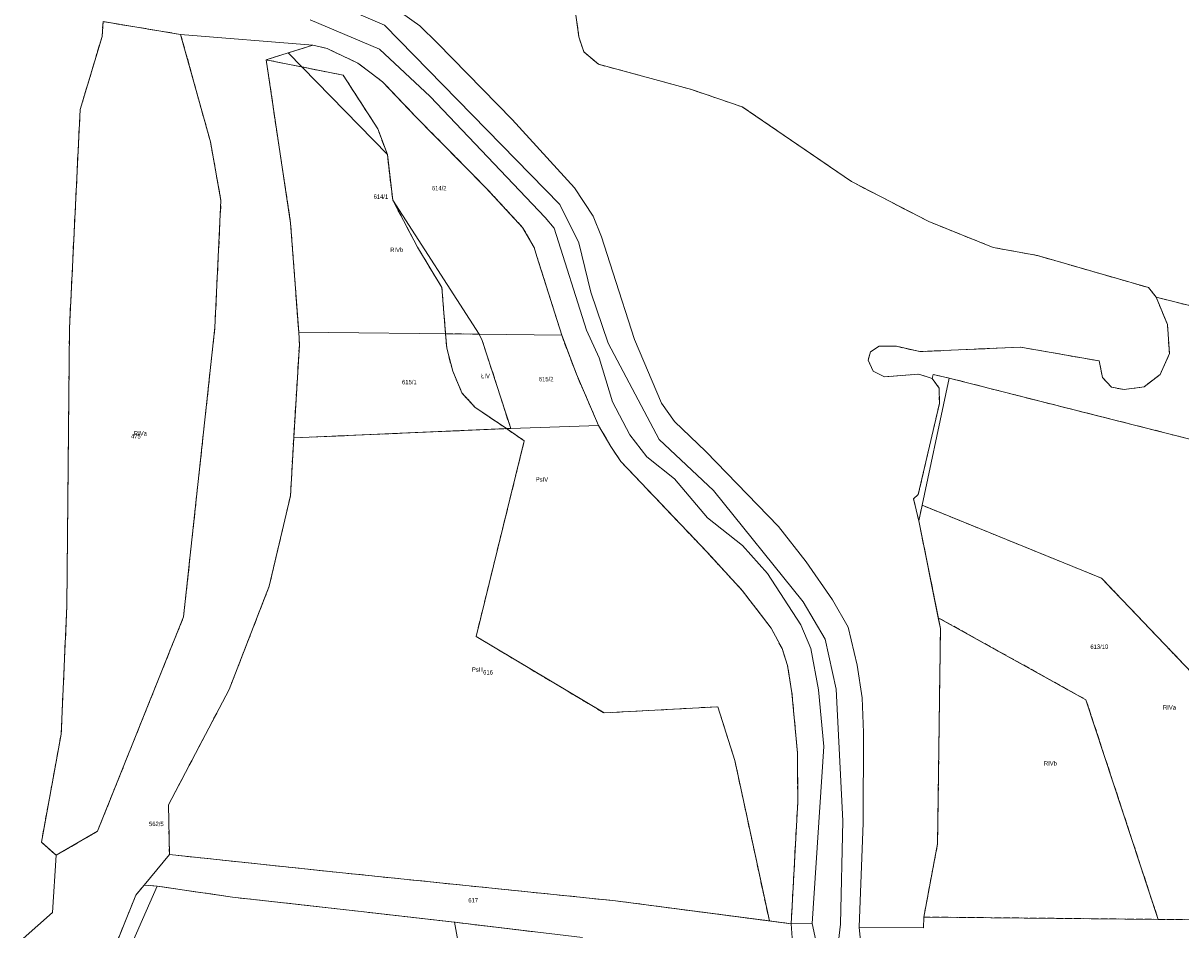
# Model space of a CAD drawing. Header units: metres. Extents: x 7496145 to 7500200, y 5498500 to 5502080.
# Tile 94 of 202: x 7498315 to 7498707, y 5500505 to 5500812. Entities that reach past the tile are written whole.
import ezdxf
from ezdxf.enums import TextEntityAlignment as Align

# ---------------------------------------------------------------- set-up
doc = ezdxf.new("R2010")
doc.units = ezdxf.units.M
doc.header["$MEASUREMENT"] = 0
for name, pattern in [('2.25_0.75', [3, 2.25, -0.75]), ('219-1000', [0]), ('egug-1000', [0])]:
    doc.linetypes.add(name, pattern=pattern)
for name, color, linetype in [('209-oznaczenie konturu klasyfikacyjnego', 7, 'CONTINUOUS'), ('211-numer działki ewidencyjnej', 7, 'CONTINUOUS'), ('217-kontur klasyfikacyjny', 7, 'CONTINUOUS'), ('218-kontur użytku gruntowego', 7, 'CONTINUOUS'), ('219-działka ewidencyjna', 7, 'CONTINUOUS')]:
    doc.layers.add(name, color=color, linetype=linetype)
doc.styles.get("Standard").update_dxf_attribs({"font": 'Working1250', "width": 0.75})

msp = doc.modelspace()

# ---------------------------------------------------------------- linework, layer by layer
at = {"layer": '217-kontur klasyfikacyjny', "color": 3, "linetype": '2.25_0.75', "lineweight": 18, "flags": 128}
for points in [[(7498501.58, 5500821.62), (7498503.46, 5500807.68)], [(7498342.23, 5500812.79), (7498341.89, 5500807.77)], [(7498368.51, 5500808.46), (7498342.23, 5500812.79)], [(7498341.89, 5500807.77), (7498334.45, 5500782.96)], [(7498378.61, 5500772.09), (7498368.51, 5500808.46)], [(7498503.46, 5500807.68), (7498505.18, 5500802.61)], [(7498413.31, 5500804.86), (7498404.92, 5500802.2)], [(7498418.13, 5500803.67), (7498413.31, 5500804.86)], [(7498428.57, 5500798.76), (7498418.13, 5500803.67)], [(7498505.18, 5500802.61), (7498510.14, 5500798.33)], [(7498404.92, 5500802.2), (7498397.48, 5500799.86)], [(7498397.48, 5500799.86), (7498405.78, 5500744.48)], [(7498423.62, 5500794.63), (7498397.48, 5500799.86)], [(7498433.13, 5500795.37), (7498428.57, 5500798.76)], [(7498435.35, 5500776.44), (7498423.62, 5500794.63)], [(7498436.97, 5500792.39), (7498433.13, 5500795.37)], [(7498510.14, 5500798.33), (7498541.68, 5500789.78)], [(7498448.1, 5500780.67), (7498436.97, 5500792.39)], [(7498541.68, 5500789.78), (7498558.87, 5500783.88)], [(7498334.45, 5500782.96), (7498330.82, 5500708.84)], [(7498558.87, 5500783.88), (7498595.9, 5500758.56)], [(7498472, 5500756.48), (7498448.1, 5500780.67)], [(7498438.58, 5500767.72), (7498435.35, 5500776.44)], [(7498382.18, 5500752.19), (7498378.61, 5500772.09)], [(7498440.39, 5500752.25), (7498438.58, 5500767.72)], [(7498484.41, 5500743.01), (7498472, 5500756.48)], [(7498595.9, 5500758.56), (7498622.11, 5500744.98)], [(7498380.11, 5500709.13), (7498382.18, 5500752.19)], [(7498448.8, 5500736.31), (7498440.39, 5500752.25)], [(7498405.78, 5500744.48), (7498408.52, 5500707.54)], [(7498622.11, 5500744.98), (7498643.86, 5500736.23)], [(7498488.36, 5500736.2), (7498484.41, 5500743.01)], [(7498457.06, 5500722.62), (7498448.8, 5500736.31)], [(7498489.23, 5500733.22), (7498488.36, 5500736.2)], [(7498643.86, 5500736.23), (7498658.91, 5500733.49)], [(7498497.66, 5500706.46), (7498489.23, 5500733.22)], [(7498658.91, 5500733.49), (7498696.57, 5500722.61)], [(7498458.3, 5500706.99), (7498457.06, 5500722.62)], [(7498696.57, 5500722.61), (7498699.14, 5500719.35)], [(7498699.14, 5500719.35), (7498808.69, 5500692.04)], [(7498699.14, 5500719.35), (7498702.94, 5500710.07)], [(7498330.82, 5500708.84), (7498329.95, 5500614.6)], [(7498369.51, 5500611.02), (7498380.11, 5500709.13)], [(7498702.94, 5500710.07), (7498703.62, 5500700.24)], [(7498408.52, 5500707.54), (7498408.76, 5500703.24)], [(7498458.3, 5500706.99), (7498458.69, 5500702.1)], [(7498469.71, 5500706.83), (7498458.3, 5500706.99)], [(7498470.72, 5500704.74), (7498469.71, 5500706.83)], [(7498480.38, 5500674.86), (7498470.72, 5500704.74)], [(7498502.63, 5500693.29), (7498497.66, 5500706.46)], [(7498408.76, 5500703.24), (7498406.82, 5500671.67)], [(7498458.69, 5500702.1), (7498460.74, 5500694.24)], [(7498602.33, 5500700.79), (7498601.47, 5500697.97)], [(7498605.23, 5500702.75), (7498602.33, 5500700.79)], [(7498611.08, 5500702.71), (7498605.23, 5500702.75)], [(7498619.03, 5500700.91), (7498611.08, 5500702.71)], [(7498653.14, 5500702.45), (7498619.03, 5500700.91)], [(7498679.8, 5500697.76), (7498653.14, 5500702.45)], [(7498601.47, 5500697.97), (7498603.27, 5500694.29)], [(7498680.97, 5500692.09), (7498679.8, 5500697.76)], [(7498703.62, 5500700.24), (7498700.46, 5500693.15)], [(7498460.74, 5500694.24), (7498463.82, 5500686.97)], [(7498510.13, 5500675.92), (7498502.63, 5500693.29)], [(7498603.27, 5500694.29), (7498607.11, 5500692.41)], [(7498607.11, 5500692.41), (7498618.66, 5500693.26)], [(7498618.66, 5500693.26), (7498623.19, 5500691.81)], [(7498623.19, 5500691.81), (7498623.54, 5500693.19)], [(7498623.54, 5500693.19), (7498628.95, 5500691.93)], [(7498700.46, 5500693.15), (7498695.02, 5500689)], [(7498623.19, 5500691.81), (7498625.58, 5500688.56)], [(7498625.58, 5500688.56), (7498625.67, 5500683.35)], [(7498628.95, 5500691.93), (7498735, 5500665.04)], [(7498684.02, 5500688.84), (7498680.97, 5500692.09)], [(7498688.24, 5500688.03), (7498684.02, 5500688.84)], [(7498695.02, 5500689), (7498688.24, 5500688.03)], [(7498463.82, 5500686.97), (7498468.2, 5500682.13)], [(7498468.2, 5500682.13), (7498478.95, 5500674.8)], [(7498625.67, 5500683.35), (7498618.49, 5500652.49)], [(7498406.82, 5500671.67), (7498478.95, 5500674.8)], [(7498478.95, 5500674.8), (7498480.38, 5500674.86)], [(7498478.95, 5500674.8), (7498484.98, 5500670.69)], [(7498514.3, 5500668.72), (7498510.13, 5500675.92)], [(7498406.82, 5500671.67), (7498405.73, 5500652.06)], [(7498484.98, 5500670.69), (7498468.63, 5500604.33)], [(7498517.69, 5500663.67), (7498514.3, 5500668.72)], [(7498547.06, 5500632.78), (7498517.69, 5500663.67)], [(7498405.73, 5500652.06), (7498398.54, 5500621.39)], [(7498618.49, 5500652.49), (7498616.91, 5500651.06)], [(7498616.91, 5500651.06), (7498618.68, 5500643.51)], [(7498618.68, 5500643.51), (7498619.81, 5500648.83)], [(7498619.81, 5500648.83), (7498680.6, 5500624.12)], [(7498618.68, 5500643.51), (7498625.29, 5500610.7)], [(7498558.96, 5500619.81), (7498547.06, 5500632.78)], [(7498680.6, 5500624.12), (7498782.21, 5500517.64)], [(7498398.54, 5500621.39), (7498384.94, 5500586.32)], [(7498568.64, 5500607.13), (7498558.96, 5500619.81)], [(7498329.95, 5500614.6), (7498328.03, 5500571.27)], [(7498340.33, 5500538.28), (7498369.51, 5500611.02)], [(7498625.29, 5500610.7), (7498675.34, 5500582.9)], [(7498625.29, 5500610.7), (7498626.02, 5500607.09)], [(7498572.33, 5500600.26), (7498568.64, 5500607.13)], [(7498626.02, 5500607.09), (7498625.05, 5500534.02)], [(7498468.63, 5500604.33), (7498512, 5500578.42)], [(7498574.21, 5500594.52), (7498572.33, 5500600.26)], [(7498575.7, 5500585.2), (7498574.21, 5500594.52)], [(7498384.94, 5500586.32), (7498364.41, 5500547.29)], [(7498577.56, 5500564.85), (7498575.7, 5500585.2)], [(7498675.34, 5500582.9), (7498699.82, 5500508.43)], [(7498512, 5500578.42), (7498550.56, 5500580.51)], [(7498550.56, 5500580.51), (7498556.33, 5500562.24)], [(7498328.03, 5500571.27), (7498321.32, 5500534.66)], [(7498577.65, 5500548.35), (7498577.56, 5500564.85)], [(7498556.33, 5500562.24), (7498568.04, 5500507.91)], [(7498575.43, 5500506.95), (7498577.65, 5500548.35)], [(7498364.41, 5500547.29), (7498364.7, 5500530.41)], [(7498326.32, 5500530.15), (7498340.33, 5500538.28)], [(7498321.32, 5500534.66), (7498326.32, 5500530.15)], [(7498625.05, 5500534.02), (7498620.34, 5500509.23)], [(7498364.7, 5500530.41), (7498422.24, 5500524.32)], [(7498422.24, 5500524.32), (7498515.91, 5500514.71)], [(7498356.11, 5500520.08), (7498353.32, 5500516.67)], [(7498360.58, 5500519.71), (7498356.11, 5500520.08)], [(7498353.32, 5500516.67), (7498332.98, 5500466.02)], [(7498386.11, 5500515.96), (7498360.58, 5500519.71)], [(7498429.7, 5500511.09), (7498386.11, 5500515.96)], [(7498515.91, 5500514.71), (7498568.04, 5500507.91)], [(7498461.28, 5500507.46), (7498429.7, 5500511.09)], [(7498620.34, 5500509.23), (7498699.82, 5500508.43)], [(7498699.82, 5500508.43), (7498711.78, 5500508.31)], [(7498488.37, 5500504.21), (7498461.28, 5500507.46)], [(7498568.04, 5500507.91), (7498575.43, 5500506.95)]]:
    msp.add_lwpolyline(points, dxfattribs=at)
at = {"layer": '218-kontur użytku gruntowego', "color": 3, "linetype": 'egug-1000', "lineweight": 18, "flags": 128}
for points in [[(7498501.58, 5500821.62), (7498503.46, 5500807.68)], [(7498437.66, 5500811.62), (7498424.98, 5500817.04)], [(7498342.23, 5500812.79), (7498341.89, 5500807.77)], [(7498368.51, 5500808.46), (7498342.23, 5500812.79)], [(7498412.37, 5500813.36), (7498435.87, 5500803.42)], [(7498497.04, 5500750.75), (7498437.66, 5500811.62)], [(7498341.89, 5500807.77), (7498334.45, 5500782.96)], [(7498378.61, 5500772.09), (7498368.51, 5500808.46)], [(7498368.51, 5500808.46), (7498413.31, 5500804.86)], [(7498503.46, 5500807.68), (7498505.18, 5500802.61)], [(7498413.31, 5500804.86), (7498404.92, 5500802.2)], [(7498418.13, 5500803.67), (7498413.31, 5500804.86)], [(7498428.57, 5500798.76), (7498418.13, 5500803.67)], [(7498435.87, 5500803.42), (7498453.04, 5500787.42)], [(7498505.18, 5500802.61), (7498510.14, 5500798.33)], [(7498404.92, 5500802.2), (7498397.48, 5500799.86)], [(7498397.48, 5500799.86), (7498423.62, 5500794.63)], [(7498397.48, 5500799.86), (7498405.78, 5500744.48)], [(7498433.13, 5500795.37), (7498428.57, 5500798.76)], [(7498423.62, 5500794.63), (7498435.35, 5500776.44)], [(7498436.97, 5500792.39), (7498433.13, 5500795.37)], [(7498510.14, 5500798.33), (7498541.68, 5500789.78)], [(7498448.1, 5500780.67), (7498436.97, 5500792.39)], [(7498453.04, 5500787.42), (7498492.11, 5500746.42)], [(7498541.68, 5500789.78), (7498558.87, 5500783.88)], [(7498334.45, 5500782.96), (7498330.82, 5500708.84)], [(7498558.87, 5500783.88), (7498595.9, 5500758.56)], [(7498472, 5500756.48), (7498448.1, 5500780.67)], [(7498435.35, 5500776.44), (7498438.58, 5500767.72)], [(7498382.18, 5500752.19), (7498378.61, 5500772.09)], [(7498438.58, 5500767.72), (7498440.39, 5500752.25)], [(7498484.41, 5500743.01), (7498472, 5500756.48)], [(7498595.9, 5500758.56), (7498622.11, 5500744.98)], [(7498380.11, 5500709.13), (7498382.18, 5500752.19)], [(7498440.39, 5500752.25), (7498448.8, 5500736.31)], [(7498503.45, 5500737.77), (7498497.04, 5500750.75)], [(7498405.78, 5500744.48), (7498408.52, 5500707.54)], [(7498492.11, 5500746.42), (7498495.1, 5500742.76)], [(7498622.11, 5500744.98), (7498643.86, 5500736.23)], [(7498488.36, 5500736.2), (7498484.41, 5500743.01)], [(7498495.1, 5500742.76), (7498506.1, 5500708.15)], [(7498448.8, 5500736.31), (7498457.06, 5500722.62)], [(7498489.23, 5500733.22), (7498488.36, 5500736.2)], [(7498507.54, 5500721.03), (7498503.45, 5500737.77)], [(7498643.86, 5500736.23), (7498658.91, 5500733.49)], [(7498497.66, 5500706.46), (7498489.23, 5500733.22)], [(7498658.91, 5500733.49), (7498696.57, 5500722.61)], [(7498457.06, 5500722.62), (7498458.3, 5500706.99)], [(7498513.42, 5500703.73), (7498507.54, 5500721.03)], [(7498696.57, 5500722.61), (7498699.14, 5500719.35)], [(7498808.69, 5500692.04), (7498699.14, 5500719.35)], [(7498699.14, 5500719.35), (7498702.94, 5500710.07)], [(7498330.82, 5500708.84), (7498329.95, 5500614.6)], [(7498369.51, 5500611.02), (7498380.11, 5500709.13)], [(7498702.94, 5500710.07), (7498703.62, 5500700.24)], [(7498408.52, 5500707.54), (7498408.76, 5500703.24)], [(7498458.3, 5500706.99), (7498458.69, 5500702.1)], [(7498469.71, 5500706.83), (7498458.3, 5500706.99)], [(7498470.72, 5500704.74), (7498469.71, 5500706.83)], [(7498480.38, 5500674.86), (7498470.72, 5500704.74)], [(7498502.63, 5500693.29), (7498497.66, 5500706.46)], [(7498506.1, 5500708.15), (7498510.35, 5500698.83)], [(7498408.76, 5500703.24), (7498406.82, 5500671.67)], [(7498458.69, 5500702.1), (7498460.74, 5500694.24)], [(7498530.71, 5500671.14), (7498513.42, 5500703.73)], [(7498602.33, 5500700.79), (7498601.47, 5500697.97)], [(7498605.23, 5500702.75), (7498602.33, 5500700.79)], [(7498611.08, 5500702.71), (7498605.23, 5500702.75)], [(7498619.03, 5500700.91), (7498611.08, 5500702.71)], [(7498653.14, 5500702.45), (7498619.03, 5500700.91)], [(7498679.8, 5500697.76), (7498653.14, 5500702.45)], [(7498510.35, 5500698.83), (7498514.88, 5500683.92)], [(7498601.47, 5500697.97), (7498603.27, 5500694.29)], [(7498680.97, 5500692.09), (7498679.8, 5500697.76)], [(7498703.62, 5500700.24), (7498700.46, 5500693.15)], [(7498460.74, 5500694.24), (7498463.82, 5500686.97)], [(7498510.13, 5500675.92), (7498502.63, 5500693.29)], [(7498603.27, 5500694.29), (7498607.11, 5500692.41)], [(7498607.11, 5500692.41), (7498618.66, 5500693.26)], [(7498618.66, 5500693.26), (7498623.19, 5500691.81)], [(7498623.19, 5500691.81), (7498623.54, 5500693.19)], [(7498623.54, 5500693.19), (7498628.95, 5500691.93)], [(7498700.46, 5500693.15), (7498695.02, 5500689)], [(7498623.19, 5500691.81), (7498625.58, 5500688.56)], [(7498625.58, 5500688.56), (7498625.67, 5500683.35)], [(7498628.95, 5500691.93), (7498735, 5500665.04)], [(7498684.02, 5500688.84), (7498680.97, 5500692.09)], [(7498688.24, 5500688.03), (7498684.02, 5500688.84)], [(7498695.02, 5500689), (7498688.24, 5500688.03)], [(7498463.82, 5500686.97), (7498468.2, 5500682.13)], [(7498468.2, 5500682.13), (7498478.95, 5500674.8)], [(7498514.88, 5500683.92), (7498520.7, 5500672.71)], [(7498625.67, 5500683.35), (7498618.49, 5500652.49)], [(7498406.82, 5500671.67), (7498478.95, 5500674.8)], [(7498478.95, 5500674.8), (7498480.38, 5500674.86)], [(7498478.95, 5500674.8), (7498484.98, 5500670.69)], [(7498514.3, 5500668.72), (7498510.13, 5500675.92)], [(7498406.82, 5500671.67), (7498405.73, 5500652.06)], [(7498484.98, 5500670.69), (7498468.63, 5500604.33)], [(7498520.7, 5500672.71), (7498526.52, 5500665.27)], [(7498549.16, 5500653.79), (7498530.71, 5500671.14)], [(7498517.69, 5500663.67), (7498514.3, 5500668.72)], [(7498526.52, 5500665.27), (7498535.85, 5500657.84)], [(7498547.06, 5500632.78), (7498517.69, 5500663.67)], [(7498535.85, 5500657.84), (7498547.06, 5500644.52)], [(7498579.49, 5500616.1), (7498549.16, 5500653.79)], [(7498405.73, 5500652.06), (7498398.54, 5500621.39)], [(7498618.49, 5500652.49), (7498616.91, 5500651.06)], [(7498616.91, 5500651.06), (7498618.68, 5500643.51)], [(7498619.81, 5500648.83), (7498618.68, 5500643.51)], [(7498680.6, 5500624.12), (7498619.81, 5500648.83)], [(7498547.06, 5500644.52), (7498558.93, 5500635.2)], [(7498618.68, 5500643.51), (7498625.29, 5500610.7)], [(7498558.93, 5500635.2), (7498567.44, 5500625.66)], [(7498558.96, 5500619.81), (7498547.06, 5500632.78)], [(7498567.44, 5500625.66), (7498578.75, 5500608.34)], [(7498782.21, 5500517.64), (7498680.6, 5500624.12)], [(7498398.54, 5500621.39), (7498384.94, 5500586.32)], [(7498568.64, 5500607.13), (7498558.96, 5500619.81)], [(7498329.95, 5500614.6), (7498328.03, 5500571.27)], [(7498586.99, 5500603.4), (7498579.49, 5500616.1)], [(7498340.33, 5500538.28), (7498369.51, 5500611.02)], [(7498625.29, 5500610.7), (7498675.34, 5500582.9)], [(7498625.29, 5500610.7), (7498626.02, 5500607.09)], [(7498572.33, 5500600.26), (7498568.64, 5500607.13)], [(7498578.75, 5500608.34), (7498582.14, 5500600.28)], [(7498626.02, 5500607.09), (7498625.05, 5500534.02)], [(7498468.63, 5500604.33), (7498512, 5500578.42)], [(7498590.71, 5500586.51), (7498586.99, 5500603.4)], [(7498574.21, 5500594.52), (7498572.33, 5500600.26)], [(7498582.14, 5500600.28), (7498584.71, 5500586.23)], [(7498575.7, 5500585.2), (7498574.21, 5500594.52)], [(7498384.94, 5500586.32), (7498364.41, 5500547.29)], [(7498577.56, 5500564.85), (7498575.7, 5500585.2)], [(7498584.71, 5500586.23), (7498586.47, 5500567.01)], [(7498592.91, 5500541.81), (7498590.71, 5500586.51)], [(7498675.34, 5500582.9), (7498699.82, 5500508.43)], [(7498512, 5500578.42), (7498550.56, 5500580.51)], [(7498550.56, 5500580.51), (7498556.33, 5500562.24)], [(7498328.03, 5500571.27), (7498321.32, 5500534.66)], [(7498586.47, 5500567.01), (7498582.53, 5500507.05)], [(7498577.65, 5500548.35), (7498577.56, 5500564.85)], [(7498556.33, 5500562.24), (7498568.04, 5500507.91)], [(7498575.43, 5500506.95), (7498577.65, 5500548.35)], [(7498364.41, 5500547.29), (7498364.7, 5500530.41)], [(7498592.16, 5500506.77), (7498592.91, 5500541.81)], [(7498326.32, 5500530.15), (7498340.33, 5500538.28)], [(7498321.32, 5500534.66), (7498326.32, 5500530.15)], [(7498625.05, 5500534.02), (7498620.34, 5500509.23)], [(7498326.32, 5500530.15), (7498325.13, 5500510.77)], [(7498364.7, 5500530.41), (7498356.11, 5500520.08)], [(7498364.7, 5500530.41), (7498422.24, 5500524.32)], [(7498422.24, 5500524.32), (7498515.91, 5500514.71)], [(7498356.11, 5500520.08), (7498353.32, 5500516.67)], [(7498356.11, 5500520.08), (7498360.58, 5500519.71)], [(7498353.32, 5500516.67), (7498332.98, 5500466.02)], [(7498360.58, 5500519.71), (7498386.11, 5500515.96)], [(7498386.11, 5500515.96), (7498429.7, 5500511.09)], [(7498515.91, 5500514.71), (7498568.04, 5500507.91)], [(7498325.13, 5500510.77), (7498315.14, 5500501.93)], [(7498429.7, 5500511.09), (7498461.28, 5500507.46)], [(7498620.29, 5500505.54), (7498620.34, 5500509.23)], [(7498620.34, 5500509.23), (7498699.82, 5500508.43)], [(7498699.82, 5500508.43), (7498711.78, 5500508.31)], [(7498461.28, 5500507.46), (7498488.37, 5500504.21)], [(7498568.04, 5500507.91), (7498575.43, 5500506.95)], [(7498582.53, 5500507.05), (7498575.43, 5500506.95)], [(7498575.43, 5500506.95), (7498576.14, 5500497.4)], [(7498587.38, 5500484.48), (7498582.53, 5500507.05)], [(7498590.91, 5500496.21), (7498592.16, 5500506.77)], [(7498599.34, 5500496.49), (7498598.44, 5500505.82)], [(7498598.44, 5500505.82), (7498620.29, 5500505.54)]]:
    msp.add_lwpolyline(points, dxfattribs=at)
at = {"layer": '219-działka ewidencyjna', "color": 3, "linetype": '219-1000', "lineweight": 18, "flags": 128}
for points in [[(7498437.12, 5500820.34), (7498449.59, 5500811.36)], [(7498341.89, 5500807.77), (7498342.23, 5500812.79)], [(7498342.23, 5500812.79), (7498368.51, 5500808.46)], [(7498455.58, 5500805.53), (7498449.59, 5500811.36)], [(7498334.45, 5500782.96), (7498341.89, 5500807.77)], [(7498368.51, 5500808.46), (7498378.61, 5500772.09)], [(7498368.51, 5500808.46), (7498413.31, 5500804.86)], [(7498368.51, 5500808.46), (7498413.31, 5500804.86)], [(7498368.51, 5500808.46), (7498378.61, 5500772.09)], [(7498404.92, 5500802.2), (7498413.31, 5500804.86)], [(7498404.92, 5500802.2), (7498413.31, 5500804.86)], [(7498418.13, 5500803.67), (7498413.31, 5500804.86)], [(7498418.13, 5500803.67), (7498428.57, 5500798.76)], [(7498455.58, 5500805.53), (7498480.85, 5500779.63)], [(7498397.48, 5500799.86), (7498404.92, 5500802.2)], [(7498397.48, 5500799.86), (7498404.92, 5500802.2)], [(7498405.78, 5500744.48), (7498397.48, 5500799.86)], [(7498405.78, 5500744.48), (7498397.48, 5500799.86)], [(7498438.58, 5500767.72), (7498404.92, 5500802.2)], [(7498428.57, 5500798.76), (7498433.13, 5500795.37)], [(7498433.13, 5500795.37), (7498436.97, 5500792.39)], [(7498436.97, 5500792.39), (7498448.1, 5500780.67)], [(7498330.82, 5500708.84), (7498334.45, 5500782.96)], [(7498448.1, 5500780.67), (7498472, 5500756.48)], [(7498480.85, 5500779.63), (7498502.05, 5500756.41)], [(7498378.61, 5500772.09), (7498382.18, 5500752.19)], [(7498378.61, 5500772.09), (7498382.18, 5500752.19)], [(7498438.58, 5500767.72), (7498440.39, 5500752.25)], [(7498472, 5500756.48), (7498484.41, 5500743.01)], [(7498502.05, 5500756.41), (7498508.32, 5500746.88)], [(7498380.11, 5500709.13), (7498382.18, 5500752.19)], [(7498380.11, 5500709.13), (7498382.18, 5500752.19)], [(7498440.39, 5500752.25), (7498469.71, 5500706.83)], [(7498405.78, 5500744.48), (7498408.52, 5500707.54)], [(7498405.78, 5500744.48), (7498408.52, 5500707.54)], [(7498508.32, 5500746.88), (7498511.1, 5500739.88)], [(7498484.41, 5500743.01), (7498488.36, 5500736.2)], [(7498511.1, 5500739.88), (7498514.96, 5500727.81)], [(7498488.36, 5500736.2), (7498489.23, 5500733.22)], [(7498489.23, 5500733.22), (7498497.66, 5500706.46)], [(7498514.96, 5500727.81), (7498522.37, 5500705.05)], [(7498329.95, 5500614.6), (7498330.82, 5500708.84)], [(7498369.51, 5500611.02), (7498380.11, 5500709.13)], [(7498369.51, 5500611.02), (7498380.11, 5500709.13)], [(7498408.52, 5500707.54), (7498408.76, 5500703.24)], [(7498408.52, 5500707.54), (7498408.76, 5500703.24)], [(7498469.71, 5500706.83), (7498408.52, 5500707.54)], [(7498470.72, 5500704.74), (7498469.71, 5500706.83)], [(7498469.71, 5500706.83), (7498497.66, 5500706.46)], [(7498470.72, 5500704.74), (7498480.38, 5500674.86)], [(7498502.63, 5500693.29), (7498497.66, 5500706.46)], [(7498522.37, 5500705.05), (7498531.49, 5500683.48)], [(7498406.82, 5500671.67), (7498408.76, 5500703.24)], [(7498406.82, 5500671.67), (7498408.76, 5500703.24)], [(7498502.63, 5500693.29), (7498510.13, 5500675.92)], [(7498618.68, 5500643.51), (7498628.95, 5500691.93)], [(7498628.95, 5500691.93), (7498735, 5500665.04)], [(7498531.49, 5500683.48), (7498535.9, 5500677.18)], [(7498535.9, 5500677.18), (7498546.55, 5500667.03)], [(7498480.38, 5500674.86), (7498406.82, 5500671.67)], [(7498480.38, 5500674.86), (7498510.13, 5500675.92)], [(7498514.3, 5500668.72), (7498510.13, 5500675.92)], [(7498405.73, 5500652.06), (7498406.82, 5500671.67)], [(7498405.73, 5500652.06), (7498406.82, 5500671.67)], [(7498514.3, 5500668.72), (7498517.69, 5500663.67)], [(7498546.55, 5500667.03), (7498571.14, 5500641.64)], [(7498517.69, 5500663.67), (7498547.06, 5500632.78)], [(7498398.54, 5500621.39), (7498405.73, 5500652.06)], [(7498398.54, 5500621.39), (7498405.73, 5500652.06)], [(7498580.51, 5500629.61), (7498571.14, 5500641.64)], [(7498618.68, 5500643.51), (7498626.02, 5500607.09)], [(7498547.06, 5500632.78), (7498558.96, 5500619.81)], [(7498580.51, 5500629.61), (7498589.41, 5500616.77)], [(7498384.94, 5500586.32), (7498398.54, 5500621.39)], [(7498384.94, 5500586.32), (7498398.54, 5500621.39)], [(7498558.96, 5500619.81), (7498568.64, 5500607.13)], [(7498328.03, 5500571.27), (7498329.95, 5500614.6)], [(7498589.41, 5500616.77), (7498594.72, 5500607.48)], [(7498340.33, 5500538.28), (7498369.51, 5500611.02)], [(7498340.33, 5500538.28), (7498369.51, 5500611.02)], [(7498568.64, 5500607.13), (7498572.33, 5500600.26)], [(7498594.72, 5500607.48), (7498597.74, 5500594.62)], [(7498625.05, 5500534.02), (7498626.02, 5500607.09)], [(7498572.33, 5500600.26), (7498574.21, 5500594.52)], [(7498574.21, 5500594.52), (7498575.7, 5500585.2)], [(7498597.74, 5500594.62), (7498599.45, 5500583.52)], [(7498364.41, 5500547.29), (7498384.94, 5500586.32)], [(7498364.41, 5500547.29), (7498384.94, 5500586.32)], [(7498575.7, 5500585.2), (7498577.56, 5500564.85)], [(7498599.45, 5500583.52), (7498599.99, 5500571.73)], [(7498321.32, 5500534.66), (7498328.03, 5500571.27)], [(7498599.86, 5500541.11), (7498599.99, 5500571.73)], [(7498577.56, 5500564.85), (7498577.65, 5500548.35)], [(7498575.43, 5500506.95), (7498577.65, 5500548.35)], [(7498364.41, 5500547.29), (7498364.7, 5500530.41)], [(7498364.41, 5500547.29), (7498364.7, 5500530.41)], [(7498598.44, 5500505.82), (7498599.86, 5500541.11)], [(7498326.32, 5500530.15), (7498340.33, 5500538.28)], [(7498326.32, 5500530.15), (7498340.33, 5500538.28)], [(7498321.32, 5500534.66), (7498326.32, 5500530.15)], [(7498620.34, 5500509.23), (7498625.05, 5500534.02)], [(7498325.13, 5500510.77), (7498326.32, 5500530.15)], [(7498356.11, 5500520.08), (7498364.7, 5500530.41)], [(7498356.11, 5500520.08), (7498364.7, 5500530.41)], [(7498422.24, 5500524.32), (7498364.7, 5500530.41)], [(7498422.24, 5500524.32), (7498515.91, 5500514.71)], [(7498353.32, 5500516.67), (7498356.11, 5500520.08)], [(7498353.32, 5500516.67), (7498356.11, 5500520.08)], [(7498360.58, 5500519.71), (7498356.11, 5500520.08)], [(7498332.98, 5500466.02), (7498353.32, 5500516.67)], [(7498332.98, 5500466.02), (7498353.32, 5500516.67)], [(7498358.05, 5500513.98), (7498360.58, 5500519.71)], [(7498360.58, 5500519.71), (7498386.11, 5500515.96)], [(7498386.11, 5500515.96), (7498429.7, 5500511.09)], [(7498351.07, 5500498.14), (7498358.05, 5500513.98)], [(7498515.91, 5500514.71), (7498575.43, 5500506.95)], [(7498315.14, 5500501.93), (7498325.13, 5500510.77)], [(7498429.7, 5500511.09), (7498461.28, 5500507.46)], [(7498620.29, 5500505.54), (7498620.34, 5500509.23)], [(7498620.34, 5500509.23), (7498711.78, 5500508.31)], [(7498461.28, 5500507.46), (7498504.72, 5500502.25)], [(7498461.28, 5500507.46), (7498462.49, 5500501.22)], [(7498576.14, 5500497.4), (7498575.43, 5500506.95)], [(7498598.44, 5500505.82), (7498620.29, 5500505.54)], [(7498599.34, 5500496.49), (7498598.44, 5500505.82)]]:
    msp.add_lwpolyline(points, dxfattribs=at)

# ---------------------------------------------------------------- texts
at = {"layer": '209-oznaczenie konturu klasyfikacyjnego', "color": 3, "linetype": 'Continuous', "lineweight": 18, "width": 0.79}
for s, p in [('RIVb', (7498439.53, 5500734.69)), ('ŁIV', (7498470.34, 5500691.9)), ('RIVa', (7498352.69, 5500672.47)), ('PsIV', (7498488.88, 5500656.83)), ('PsIII', (7498467.24, 5500592.36)), ('RIVa', (7498701.45, 5500579.57)), ('RIVb', (7498661.08, 5500560.57))]:
    msp.add_text(s, height=1.5, dxfattribs=at).set_placement(p)
at = {"layer": '211-numer działki ewidencyjnej', "color": 3, "linetype": 'Continuous', "lineweight": 18, "width": 0.79}
for s, p in [('614/2', (7498453.67, 5500755.59)), ('614/1', (7498433.91, 5500752.71)), ('615/2', (7498489.92, 5500690.85)), ('615/1', (7498443.56, 5500689.84)), ('475', (7498351.69, 5500671.47)), ('613/10', (7498676.84, 5500600.12)), ('616', (7498471.04, 5500591.44)), ('617', (7498466, 5500514.16))]:
    msp.add_text(s, height=1.5, dxfattribs=at).set_placement(p)
msp.add_text('562/5', height=1.5, dxfattribs=at).set_placement((7498357.8, 5500541.54), align=Align.TOP_LEFT)

doc.saveas('drawing.dxf')
